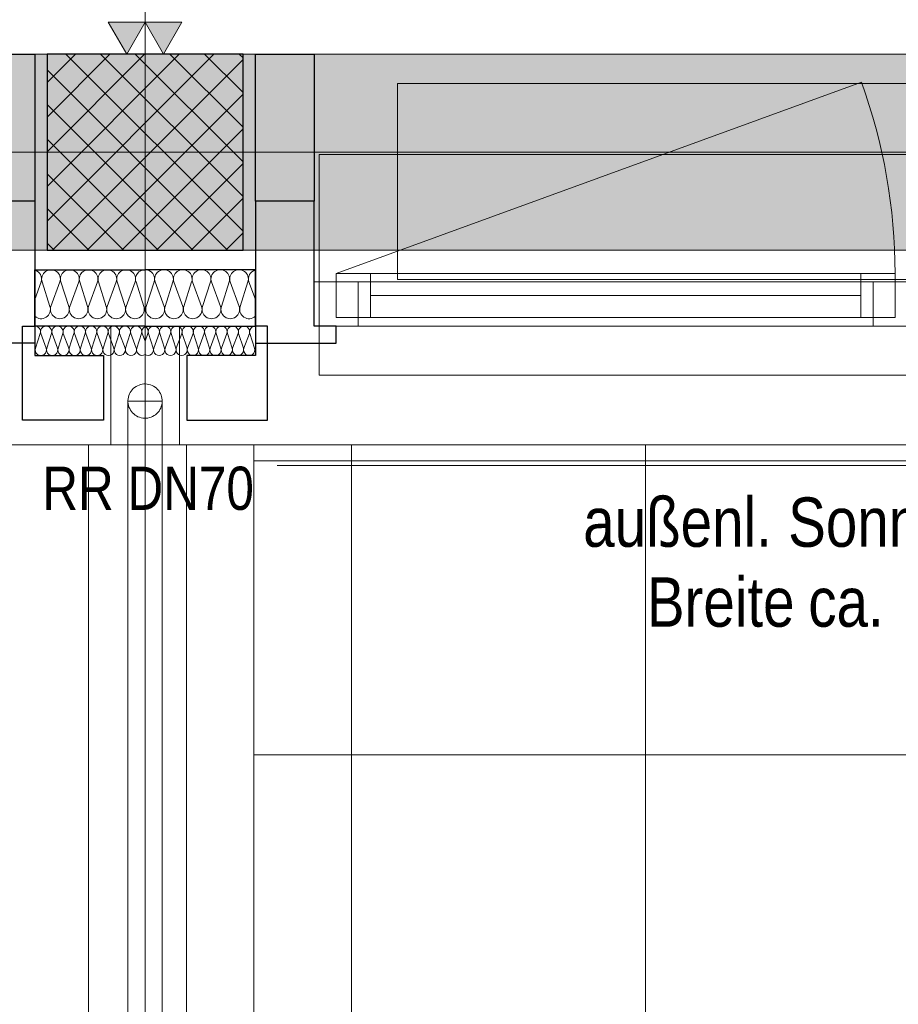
# Model space of a CAD drawing. Extents: x -620 to 300, y 62 to 1107.
# Tile 22 of 256: x -296 to -260, y 342 to 382. Entities that reach past the tile are written whole.
import ezdxf
from ezdxf.lldxf.tags import DXFTag

# ---------------------------------------------------------------- set-up
doc = ezdxf.new("R2010")
doc.units = 0
doc.layers.get('0').update_dxf_attribs({"lineweight": 35})
for name, color, linetype, lineweight, true_color in [('30 -33 Aussenwände- 3 Aussenstützen', 7, 'Continuous', 50, 0x0000dd), ('30 -33 Aussenwände- 7 Fassade_ Elemente', 7, 'Continuous', 9, 0x00aacc), ('30 -35 Decken- 1 Konstruktion-Träger- Stahlbeton', 7, 'grob-A06G9FRA8I', 13, 0x33aa00), ('40 -41 Abwasser_Wasser_Gas- 1 Abwasser + sanitäre Anlagen', 7, 'Continuous', 9, 0xff6633), ('70 -72 Beschriftung- 1 Beschriftung allgemein', 7, 'Continuous', 9, 0xff6633), ('70 -72 Beschriftung- 2 Beschriftung Bauteile', 7, 'Continuous', 9, 0x9999ff)]:
    doc.layers.add(name, color=color, linetype=linetype, lineweight=lineweight, true_color=true_color)
for name, color, linetype, lineweight in [('40 -41 Abwasser_Wasser_Gas- 2 Wasser-1', 7, 'Continuous', 15), ('60- 61 allgemeine Ausstattung- 4 Terrassen', 7, 'Continuous', 9), ('70 -71 Achsen- 1 Gebäudeachsen', 7, 'STRICHPUNKT2-A06G9FR98I', 18)]:
    doc.layers.add(name, color=color, linetype=linetype, lineweight=lineweight)
doc.layers.add('iwb_Schraffur_Unterzug', color=7, linetype='Continuous', lineweight=5, true_color=0xffffcc, plot=False)
doc.styles.get("Standard").update_dxf_attribs({"font": 'ARIALN.TTF'})
tags = doc.linetypes.add('grob-A06G9FRA8I', pattern=[14, 3, -8, 3]).pattern_tags.tags
tags[8:9] = [DXFTag(74, 4), DXFTag(75, 0), DXFTag(340, '0'), DXFTag(46, 0.0), DXFTag(50, 0.0), DXFTag(44, 0.0), DXFTag(45, 0.0)]
tags[6:7] = [DXFTag(74, 4), DXFTag(75, 0), DXFTag(340, '0'), DXFTag(46, 0.0), DXFTag(50, 0.0), DXFTag(44, 0.0), DXFTag(45, 0.0)]
tags[4:5] = [DXFTag(74, 4), DXFTag(75, 0), DXFTag(340, '0'), DXFTag(46, 0.0), DXFTag(50, 0.0), DXFTag(44, 0.0), DXFTag(45, 0.0)]
tags = doc.linetypes.add('STRICHPUNKT2-A06G9FR98I', pattern=[12.7, 6.35, -3.175, 0, -3.175]).pattern_tags.tags
tags[10:11] = [DXFTag(74, 4), DXFTag(75, 0), DXFTag(340, '0'), DXFTag(46, 0.0), DXFTag(50, 0.0), DXFTag(44, 0.0), DXFTag(45, 0.0)]
tags[8:9] = [DXFTag(74, 4), DXFTag(75, 0), DXFTag(340, '0'), DXFTag(46, 0.0), DXFTag(50, 0.0), DXFTag(44, 0.0), DXFTag(45, 0.0)]
tags[6:7] = [DXFTag(74, 4), DXFTag(75, 0), DXFTag(340, '0'), DXFTag(46, 0.0), DXFTag(50, 0.0), DXFTag(44, 0.0), DXFTag(45, 0.0)]
tags[4:5] = [DXFTag(74, 4), DXFTag(75, 0), DXFTag(340, '0'), DXFTag(46, 0.0), DXFTag(50, 0.0), DXFTag(44, 0.0), DXFTag(45, 0.0)]

# ---------------------------------------------------------------- blocks, each defined once
blk = doc.blocks.new('Referenz-A06G9FRB8I')
at = {"layer": '30 -33 Aussenwände- 3 Aussenstützen', "color": 0, "lineweight": 9}
for p, q in [((-294.575, 379.898), (-293.42, 381.053)), ((-294.575, 378.484), (-292.006, 381.053)), ((-294.575, 377.07), (-290.592, 381.053)), ((-294.575, 375.655), (-289.178, 381.053)), ((-294.575, 374.241), (-287.764, 381.053)), ((-293.804, 381.053), (-286.575, 373.824)), ((-292.39, 381.053), (-286.575, 375.239)), ((-290.976, 381.053), (-286.575, 376.653)), ((-289.561, 381.053), (-286.575, 378.067)), ((-288.147, 381.053), (-286.575, 379.481)), ((-286.733, 381.053), (-286.575, 380.896)), ((-294.349, 373.053), (-286.575, 380.827)), ((-294.575, 380.41), (-287.218, 373.053)), ((-292.935, 373.053), (-286.575, 379.413)), ((-294.575, 378.996), (-288.633, 373.053)), ((-291.521, 373.053), (-286.575, 377.999)), ((-290.575, 378.053), (-290.575, 376.053)), ((-294.575, 377.582), (-290.047, 373.053)), ((-291.575, 377.053), (-289.575, 377.053)), ((-290.107, 373.053), (-286.575, 376.584)), ((-294.575, 376.168), (-291.461, 373.053)), ((-288.693, 373.053), (-286.575, 375.17)), ((-294.575, 374.753), (-292.875, 373.053)), ((-287.278, 373.053), (-286.575, 373.756)), ((-294.575, 373.339), (-294.289, 373.053))]:
    blk.add_line(p, q, dxfattribs=at)
at = {"layer": '30 -33 Aussenwände- 3 Aussenstützen', "color": 0, "linetype": 'Continuous', "lineweight": -2, "ltscale": 0.25}
for p, q in [((-286.575, 381.053), (-294.575, 381.053)), ((-294.575, 381.053), (-294.575, 373.053)), ((-286.575, 373.053), (-286.575, 381.053)), ((-294.575, 373.053), (-286.575, 373.053))]:
    blk.add_line(p, q, dxfattribs=at)
at = {"layer": '30 -33 Aussenwände- 7 Fassade_ Elemente', "color": 0, "linetype": 'Continuous', "ltscale": 0.13}
for p, q in [((-295.075, 381.053), (-451.075, 381.053)), ((-295.075, 369.953), (-295.075, 381.053)), ((-286.075, 381.053), (-130.075, 381.053)), ((-286.075, 369.953), (-286.075, 381.053)), ((-290.575, 376.053), (-290.575, 378.053)), ((-291.575, 377.053), (-289.575, 377.053)), ((-282.775, 370.303), (-282.775, 372.103)), ((-282.775, 372.103), (-259.975, 372.103)), ((-259.975, 372.103), (-259.975, 370.303)), ((-294.813, 371.753), (-295.075, 371.043)), ((-294.775, 371.753), (-294.454, 370.753)), ((-294.416, 370.753), (-294.047, 371.753)), ((-294.009, 371.753), (-293.688, 370.753)), ((-293.65, 370.753), (-293.281, 371.753)), ((-293.243, 371.753), (-292.922, 370.753)), ((-292.884, 370.753), (-292.515, 371.753)), ((-292.477, 371.753), (-292.156, 370.753)), ((-292.118, 370.753), (-291.749, 371.753)), ((-291.711, 371.753), (-291.39, 370.753)), ((-291.352, 370.753), (-290.983, 371.753)), ((-290.945, 371.753), (-290.624, 370.753)), ((-290.206, 371.753), (-290.527, 370.753)), ((-289.799, 370.753), (-290.168, 371.753)), ((-289.44, 371.753), (-289.761, 370.753)), ((-289.033, 370.753), (-289.402, 371.753)), ((-288.674, 371.753), (-288.995, 370.753)), ((-288.267, 370.753), (-288.636, 371.753)), ((-287.908, 371.753), (-288.229, 370.753)), ((-287.501, 370.753), (-287.87, 371.753)), ((-287.142, 371.753), (-287.463, 370.753)), ((-286.734, 370.753), (-287.104, 371.753)), ((-286.376, 371.753), (-286.697, 370.753)), ((-286.338, 371.753), (-286.075, 371.043)), ((-283.675, 369.953), (-283.675, 371.753)), ((-283.675, 371.753), (-259.275, 371.753)), ((-259.975, 370.303), (-282.775, 370.303)), ((-291.975, 369.953), (-295.075, 369.953)), ((-293.015, 369.654), (-293.207, 369.054)), ((-292.77, 369.055), (-292.993, 369.654)), ((-292.555, 369.655), (-292.748, 369.055)), ((-292.311, 369.055), (-292.533, 369.655)), ((-292.096, 369.655), (-292.288, 369.055)), ((-291.851, 369.055), (-292.073, 369.655)), ((-291.975, 365.113), (-291.975, 369.953)), ((-291.636, 369.655), (-291.829, 369.055)), ((-291.391, 369.056), (-291.614, 369.655)), ((-291.177, 369.656), (-291.369, 369.056)), ((-290.932, 369.056), (-291.154, 369.656)), ((-290.717, 369.656), (-290.909, 369.056)), ((-290.694, 369.656), (-290.575, 369.334)), ((-290.456, 369.656), (-290.576, 369.334)), ((-290.434, 369.656), (-290.242, 369.056)), ((-290.219, 369.056), (-289.997, 369.656)), ((-289.974, 369.656), (-289.782, 369.056)), ((-289.759, 369.056), (-289.537, 369.655)), ((-289.515, 369.655), (-289.322, 369.055)), ((-289.3, 369.055), (-289.078, 369.655)), ((-289.175, 365.113), (-289.175, 369.953)), ((-289.175, 369.953), (-286.075, 369.953)), ((-289.055, 369.655), (-288.863, 369.055)), ((-288.84, 369.055), (-288.618, 369.655)), ((-288.595, 369.655), (-288.403, 369.055)), ((-288.381, 369.055), (-288.158, 369.654)), ((-288.136, 369.654), (-287.943, 369.054)), ((-259.275, 369.953), (-283.675, 369.953)), ((-294.854, 369.653), (-295.046, 369.053)), ((-294.609, 369.053), (-294.831, 369.653)), ((-294.394, 369.653), (-294.586, 369.053)), ((-294.149, 369.054), (-294.371, 369.653)), ((-293.934, 369.654), (-294.127, 369.054)), ((-293.69, 369.054), (-293.912, 369.654)), ((-293.475, 369.654), (-293.667, 369.054)), ((-293.23, 369.054), (-293.452, 369.654)), ((-287.921, 369.054), (-287.699, 369.654)), ((-287.676, 369.654), (-287.484, 369.054)), ((-287.461, 369.054), (-287.239, 369.654)), ((-287.217, 369.654), (-287.024, 369.054)), ((-287.002, 369.054), (-286.779, 369.653)), ((-286.757, 369.653), (-286.565, 369.053)), ((-286.542, 369.053), (-286.32, 369.653)), ((-286.297, 369.653), (-286.105, 369.053)), ((-454.175, 365.113), (-291.975, 365.113)), ((-126.975, 365.113), (-289.175, 365.113))]:
    blk.add_line(p, q, dxfattribs=at)
at = {"layer": '30 -33 Aussenwände- 7 Fassade_ Elemente', "color": 0, "linetype": 'Continuous', "lineweight": -2, "ltscale": 0.25}
for p, q in [((-297.475, 381.053), (-295.075, 381.053)), ((-295.075, 381.053), (-295.075, 375.053)), ((-286.075, 381.053), (-283.675, 381.053)), ((-286.075, 375.053), (-286.075, 381.053)), ((-283.675, 381.053), (-283.675, 375.053)), ((-295.075, 375.053), (-297.475, 375.053)), ((-295.075, 375.053), (-295.075, 369.253)), ((-283.675, 375.053), (-286.075, 375.053)), ((-286.075, 375.053), (-286.075, 369.253)), ((-283.675, 369.953), (-283.675, 375.053)), ((-295.075, 369.953), (-295.075, 372.253)), ((-295.075, 372.253), (-290.575, 372.253)), ((-286.075, 372.253), (-290.575, 372.253)), ((-286.075, 369.953), (-286.075, 372.253)), ((-295.575, 369.953), (-295.075, 369.953)), ((-295.575, 366.113), (-295.575, 369.953)), ((-290.575, 369.953), (-295.075, 369.953)), ((-295.075, 369.953), (-295.075, 368.753)), ((-290.575, 369.953), (-286.075, 369.953)), ((-286.075, 369.953), (-286.075, 368.753)), ((-285.575, 369.953), (-286.075, 369.953)), ((-285.575, 366.113), (-285.575, 369.953)), ((-282.775, 369.953), (-283.675, 369.953)), ((-282.775, 369.253), (-282.775, 369.953)), ((-295.075, 369.253), (-298.375, 369.253)), ((-286.075, 369.253), (-282.775, 369.253)), ((-295.075, 368.753), (-292.275, 368.753)), ((-292.275, 368.753), (-292.275, 366.113)), ((-286.075, 368.753), (-288.875, 368.753)), ((-288.875, 368.753), (-288.875, 366.113)), ((-292.275, 366.113), (-295.575, 366.113)), ((-288.875, 366.113), (-285.575, 366.113))]:
    blk.add_line(p, q, dxfattribs=at)
at = {"layer": '30 -33 Aussenwände- 7 Fassade_ Elemente', "color": 0, "linetype": 'grob-A06G9FRA8I', "ltscale": 0.13}
for p, q in [((-282.775, 372.103), (-261.35, 379.901)), ((-280.275, 379.853), (-238.275, 379.853)), ((-280.275, 371.853), (-280.275, 379.853)), ((-238.275, 371.853), (-280.275, 371.853))]:
    blk.add_line(p, q, dxfattribs=at)
at = {"layer": '30 -33 Aussenwände- 7 Fassade_ Elemente', "color": 0}
for p, q in [((-259.275, 376.953), (-283.475, 376.953)), ((-283.475, 376.953), (-283.475, 371.753)), ((-282.775, 372.103), (-281.375, 372.103)), ((-282.775, 370.303), (-282.775, 372.103)), ((-281.375, 372.103), (-261.375, 372.103)), ((-281.375, 370.303), (-281.375, 372.103)), ((-261.375, 372.103), (-261.375, 370.303)), ((-261.375, 372.103), (-259.975, 372.103)), ((-259.975, 372.103), (-259.975, 370.303)), ((-283.475, 371.753), (-283.475, 369.953)), ((-281.875, 371.753), (-283.475, 371.753)), ((-281.875, 369.953), (-281.875, 371.753)), ((-260.875, 371.753), (-259.275, 371.753)), ((-260.875, 369.953), (-260.875, 371.753)), ((-261.375, 371.203), (-281.375, 371.203)), ((-281.375, 370.303), (-282.775, 370.303)), ((-261.375, 370.303), (-281.375, 370.303)), ((-259.975, 370.303), (-261.375, 370.303)), ((-283.475, 369.953), (-281.875, 369.953)), ((-283.475, 367.953), (-283.475, 369.953)), ((-260.875, 369.953), (-281.875, 369.953)), ((-259.275, 369.953), (-260.875, 369.953)), ((-259.275, 367.953), (-283.475, 367.953))]:
    blk.add_line(p, q, dxfattribs=at)
at = {"layer": '30 -33 Aussenwände- 7 Fassade_ Elemente', "color": 0, "linetype": 'Continuous', "lineweight": 18, "ltscale": 0.18}
for p, q in [((-282.775, 370.303), (-282.775, 372.103)), ((-282.775, 372.103), (-281.375, 372.103)), ((-281.375, 372.103), (-281.375, 370.303)), ((-261.375, 370.303), (-261.375, 372.103)), ((-261.375, 372.103), (-259.975, 372.103)), ((-259.975, 372.103), (-259.975, 370.303)), ((-283.675, 369.953), (-283.675, 371.753)), ((-283.675, 371.753), (-281.875, 371.753)), ((-281.875, 371.753), (-281.875, 369.953)), ((-260.875, 369.953), (-260.875, 371.753)), ((-260.875, 371.753), (-259.275, 371.753)), ((-261.375, 371.203), (-281.375, 371.203)), ((-281.375, 370.303), (-282.775, 370.303)), ((-259.975, 370.303), (-261.375, 370.303)), ((-281.875, 369.953), (-283.675, 369.953)), ((-259.275, 369.953), (-260.875, 369.953))]:
    blk.add_line(p, q, dxfattribs=at)
at = {"layer": '30 -33 Aussenwände- 7 Fassade_ Elemente', "color": 0, "linetype": 'grob-A06G9FRA8I', "ltscale": 0.13}
blk.add_ellipse((-282.775, 372.103), major_axis=(22.8, 0), ratio=1, start_param=0, end_param=0.349066, dxfattribs=at)
at = {"layer": '30 -33 Aussenwände- 7 Fassade_ Elemente', "color": 0, "linetype": 'Continuous', "ltscale": 0.13}
for centre, major_axis, end_param in [((-295.177, 371.87), (0.364, -0.117), 1.613483), ((-294.411, 371.87), (-0.225, 0.31), 1.254884), ((-294.411, 371.87), (0.225, 0.31), 1.254884), ((-294.411, 371.87), (0.364, -0.117), 1.254884), ((-293.645, 371.87), (0.364, -0.117), 3.764652), ((-293.645, 371.87), (-0.225, 0.31), 1.254884), ((-293.645, 371.87), (0.225, 0.31), 1.254884), ((-293.645, 371.87), (0.364, -0.117), 1.254884), ((-292.879, 371.87), (0.364, -0.117), 3.764652), ((-292.879, 371.87), (-0.225, 0.31), 1.254884), ((-292.879, 371.87), (0.225, 0.31), 1.254884), ((-292.879, 371.87), (0.364, -0.117), 1.254884), ((-292.113, 371.87), (0.364, -0.117), 3.764652), ((-291.347, 371.87), (0.364, -0.117), 3.764652), ((-290.581, 371.87), (0.005, 0.383), 1.896254), ((-290.57, 371.87), (0.364, -0.117), 1.896254), ((-289.804, 371.87), (0.364, -0.117), 3.764652), ((-289.038, 371.87), (0.364, -0.117), 3.764652), ((-288.272, 371.87), (0.364, -0.117), 3.764652), ((-288.272, 371.87), (-0.225, 0.31), 1.254884), ((-288.272, 371.87), (0.225, 0.31), 1.254884), ((-288.272, 371.87), (0.364, -0.117), 1.254884), ((-287.506, 371.87), (0.364, -0.117), 3.764652), ((-287.506, 371.87), (-0.225, 0.31), 1.254884), ((-287.506, 371.87), (0.225, 0.31), 1.254884), ((-287.506, 371.87), (0.364, -0.117), 1.254884), ((-286.74, 371.87), (-0.225, 0.31), 1.254884), ((-286.74, 371.87), (0.225, 0.31), 1.254884), ((-286.74, 371.87), (0.364, -0.117), 1.254884), ((-285.974, 371.87), (-0.102, 0.369), 1.613483), ((-294.818, 370.636), (-0.257, -0.283), 2.619647), ((-294.052, 370.636), (-0.364, 0.117), 1.255075), ((-294.052, 370.636), (-0.364, 0.117), 3.765224), ((-294.052, 370.636), (0.225, -0.31), 1.255075), ((-293.286, 370.636), (-0.364, 0.117), 1.255075), ((-293.286, 370.636), (-0.364, 0.117), 3.765224), ((-293.286, 370.636), (0.225, -0.31), 1.255075), ((-292.52, 370.636), (-0.364, 0.117), 3.765224), ((-291.754, 370.636), (-0.364, 0.117), 3.765224), ((-290.988, 370.636), (-0.364, 0.117), 3.765224), ((-290.163, 370.636), (-0.364, 0.117), 3.765224), ((-289.397, 370.636), (-0.364, 0.117), 3.765224), ((-288.631, 370.636), (-0.364, 0.117), 3.765224), ((-287.865, 370.636), (-0.364, 0.117), 3.765224), ((-287.865, 370.636), (-0.364, 0.117), 1.255075), ((-287.865, 370.636), (0.225, -0.31), 1.255075), ((-287.099, 370.636), (-0.364, 0.117), 3.765224), ((-287.099, 370.636), (-0.364, 0.117), 1.255075), ((-287.099, 370.636), (0.225, -0.31), 1.255075), ((-286.333, 370.636), (-0.364, 0.117), 2.619647), ((-294.052, 370.636), (-0.225, -0.31), 1.255075), ((-293.286, 370.636), (-0.225, -0.31), 1.255075), ((-287.865, 370.636), (-0.225, -0.31), 1.255075), ((-287.099, 370.636), (-0.225, -0.31), 1.255075), ((-295.072, 369.723), (0.219, -0.07), 1.896254), ((-294.613, 369.724), (0.219, -0.07), 3.764652), ((-294.153, 369.724), (0.219, -0.07), 3.764652), ((-293.693, 369.724), (0.219, -0.07), 3.764652), ((-293.234, 369.725), (0.219, -0.07), 3.764652), ((-292.774, 369.725), (0.219, -0.07), 3.764652), ((-292.314, 369.725), (0.219, -0.07), 3.764652), ((-291.855, 369.726), (0.219, -0.07), 3.764652), ((-291.855, 369.726), (-0.135, 0.186), 1.254884), ((-291.855, 369.726), (0.135, 0.186), 1.254884), ((-291.855, 369.726), (0.219, -0.07), 1.254884), ((-291.395, 369.726), (0.219, -0.07), 3.764652), ((-291.395, 369.726), (-0.135, 0.186), 1.254884), ((-291.395, 369.726), (0.135, 0.186), 1.254884), ((-291.395, 369.726), (0.219, -0.07), 1.254884), ((-290.936, 369.726), (-0.135, 0.186), 1.254884), ((-290.936, 369.726), (0.135, 0.186), 1.254884), ((-290.936, 369.726), (0.219, -0.07), 1.254884), ((-290.476, 369.727), (-0.1, 0.207), 1.434048), ((-290.675, 369.727), (0.219, -0.071), 1.434048), ((-290.215, 369.726), (-0.135, 0.186), 1.254884), ((-290.215, 369.726), (0.135, 0.186), 1.254884), ((-290.215, 369.726), (0.219, -0.071), 1.254884), ((-289.756, 369.726), (0.219, -0.071), 3.764652), ((-289.756, 369.726), (-0.135, 0.186), 1.254884), ((-289.756, 369.726), (0.135, 0.186), 1.254884), ((-289.756, 369.726), (0.219, -0.071), 1.254884), ((-289.296, 369.726), (0.219, -0.071), 3.764652), ((-289.296, 369.726), (-0.135, 0.186), 1.254884), ((-289.296, 369.726), (0.135, 0.186), 1.254884), ((-289.296, 369.726), (0.219, -0.071), 1.254884), ((-288.836, 369.725), (0.219, -0.071), 3.764652), ((-288.377, 369.725), (0.219, -0.071), 3.764652), ((-287.917, 369.725), (0.219, -0.071), 3.764652), ((-287.458, 369.724), (0.219, -0.071), 3.764652), ((-286.998, 369.724), (0.219, -0.071), 3.764652), ((-286.538, 369.724), (0.219, -0.071), 3.764652), ((-286.079, 369.723), (0.003, 0.23), 1.896254), ((-294.827, 368.983), (-0.219, 0.07), 3.765224), ((-294.368, 368.983), (-0.219, 0.07), 3.765224), ((-293.908, 368.983), (-0.219, 0.07), 3.765224), ((-293.448, 368.984), (-0.219, 0.07), 3.765224), ((-292.989, 368.984), (-0.219, 0.07), 3.765224), ((-292.529, 368.984), (-0.219, 0.07), 3.765224), ((-292.07, 368.985), (-0.219, 0.07), 3.765224), ((-291.61, 368.985), (-0.219, 0.07), 3.765224), ((-291.61, 368.985), (-0.219, 0.07), 1.255075), ((-291.61, 368.985), (0.135, -0.186), 1.255075), ((-291.15, 368.985), (-0.219, 0.07), 3.765224), ((-291.15, 368.985), (-0.219, 0.07), 1.255075), ((-291.15, 368.985), (0.135, -0.186), 1.255075), ((-290.691, 368.986), (-0.219, 0.07), 2.411197), ((-290.46, 368.986), (-0.116, -0.198), 2.411197), ((-290.001, 368.985), (-0.219, 0.071), 3.765224), ((-290.001, 368.985), (-0.219, 0.071), 1.255075), ((-290.001, 368.985), (0.135, -0.186), 1.255075), ((-289.541, 368.985), (-0.219, 0.071), 1.255075), ((-289.541, 368.985), (-0.219, 0.071), 3.765224), ((-289.541, 368.985), (0.135, -0.186), 1.255075), ((-289.081, 368.985), (-0.219, 0.071), 3.765224), ((-288.622, 368.984), (-0.219, 0.071), 3.765224), ((-288.162, 368.984), (-0.219, 0.071), 3.765224), ((-287.702, 368.984), (-0.219, 0.071), 3.765224), ((-287.243, 368.983), (-0.219, 0.071), 3.765224), ((-286.783, 368.983), (-0.219, 0.071), 3.765224), ((-286.324, 368.983), (-0.219, 0.071), 3.765224), ((-291.61, 368.985), (-0.135, -0.186), 1.255075), ((-291.15, 368.985), (-0.135, -0.186), 1.255075), ((-290.001, 368.985), (-0.135, -0.186), 1.255075), ((-289.541, 368.985), (-0.135, -0.186), 1.255075)]:
    blk.add_ellipse(centre, major_axis=major_axis, ratio=1, start_param=0, end_param=end_param, dxfattribs=at)
at = {"layer": '30 -35 Decken- 1 Konstruktion-Träger- Stahlbeton', "color": 0}
for p, q in [((-451.575, 381.053), (35.425, 381.053)), ((-451.575, 373.053), (35.425, 373.053))]:
    blk.add_line(p, q, dxfattribs=at)
at = {"layer": '40 -41 Abwasser_Wasser_Gas- 1 Abwasser + sanitäre Anlagen', "color": 0, "linetype": 'grob-A06G9FRA8I', "ltscale": 0.13}
for p, q in [((-291.275, 203.642), (-291.275, 366.893)), ((-291.275, 366.893), (-289.875, 366.893)), ((-289.875, 366.893), (-289.875, 203.642))]:
    blk.add_line(p, q, dxfattribs=at)
at = {"layer": '40 -41 Abwasser_Wasser_Gas- 2 Wasser-1', "color": 0, "linetype": 'Continuous', "ltscale": 0.15}
for p, q in [((-291.182, 367.243), (-291.144, 367.301)), ((-291.182, 367.243), (-291.144, 367.301)), ((-291.144, 367.301), (-291.102, 367.355)), ((-291.144, 367.301), (-291.102, 367.355)), ((-291.102, 367.355), (-291.054, 367.404)), ((-291.102, 367.355), (-291.054, 367.404)), ((-291.054, 367.404), (-291.002, 367.448)), ((-291.054, 367.404), (-291.002, 367.448)), ((-291.002, 367.448), (-290.945, 367.488)), ((-291.002, 367.448), (-290.945, 367.488)), ((-290.945, 367.488), (-290.885, 367.521)), ((-290.945, 367.488), (-290.885, 367.521)), ((-290.885, 367.521), (-290.822, 367.548)), ((-290.885, 367.521), (-290.822, 367.548)), ((-290.822, 367.548), (-290.757, 367.569)), ((-290.822, 367.548), (-290.757, 367.569)), ((-290.757, 367.569), (-290.689, 367.584)), ((-290.757, 367.569), (-290.689, 367.584)), ((-290.689, 367.584), (-290.621, 367.592)), ((-290.689, 367.584), (-290.621, 367.592)), ((-290.621, 367.592), (-290.553, 367.593)), ((-290.621, 367.592), (-290.553, 367.593)), ((-290.553, 367.593), (-290.484, 367.587)), ((-290.553, 367.593), (-290.484, 367.587)), ((-290.484, 367.587), (-290.416, 367.575)), ((-290.484, 367.587), (-290.416, 367.575)), ((-290.416, 367.575), (-290.35, 367.556)), ((-290.416, 367.575), (-290.35, 367.556)), ((-290.35, 367.556), (-290.287, 367.531)), ((-290.35, 367.556), (-290.287, 367.531)), ((-290.287, 367.531), (-290.225, 367.499)), ((-290.287, 367.531), (-290.225, 367.499)), ((-290.225, 367.499), (-290.168, 367.462)), ((-290.225, 367.499), (-290.168, 367.462)), ((-290.168, 367.462), (-290.114, 367.419)), ((-290.168, 367.462), (-290.114, 367.419)), ((-290.114, 367.419), (-290.065, 367.372)), ((-290.114, 367.419), (-290.065, 367.372)), ((-290.065, 367.372), (-290.02, 367.319)), ((-290.065, 367.372), (-290.02, 367.319)), ((-290.02, 367.319), (-289.981, 367.263)), ((-290.02, 367.319), (-289.981, 367.263)), ((-289.981, 367.263), (-289.948, 367.203)), ((-289.981, 367.263), (-289.948, 367.203)), ((-291.275, 366.916), (-291.269, 366.984)), ((-291.275, 366.916), (-291.269, 366.984)), ((-291.274, 366.847), (-291.275, 366.916)), ((-291.274, 366.847), (-291.275, 366.916)), ((-291.266, 366.779), (-291.274, 366.847)), ((-291.266, 366.779), (-291.274, 366.847)), ((-291.269, 366.984), (-291.257, 367.052)), ((-291.269, 366.984), (-291.257, 367.052)), ((-291.257, 367.052), (-291.238, 367.118)), ((-291.257, 367.052), (-291.238, 367.118)), ((-291.238, 367.118), (-291.213, 367.182)), ((-291.238, 367.118), (-291.213, 367.182)), ((-291.213, 367.182), (-291.182, 367.243)), ((-291.213, 367.182), (-291.182, 367.243)), ((-289.948, 367.203), (-289.92, 367.14)), ((-289.948, 367.203), (-289.92, 367.14)), ((-289.92, 367.14), (-289.899, 367.074)), ((-289.92, 367.14), (-289.899, 367.074)), ((-289.899, 367.074), (-289.885, 367.007)), ((-289.899, 367.074), (-289.885, 367.007)), ((-289.885, 367.007), (-289.877, 366.939)), ((-289.885, 367.007), (-289.877, 366.939)), ((-289.876, 366.87), (-289.881, 366.802)), ((-289.876, 366.87), (-289.881, 366.802)), ((-289.877, 366.939), (-289.876, 366.87)), ((-289.877, 366.939), (-289.876, 366.87)), ((-291.252, 366.712), (-291.266, 366.779)), ((-291.252, 366.712), (-291.266, 366.779)), ((-291.231, 366.647), (-291.252, 366.712)), ((-291.231, 366.647), (-291.252, 366.712)), ((-291.203, 366.584), (-291.231, 366.647)), ((-291.203, 366.584), (-291.231, 366.647)), ((-291.17, 366.523), (-291.203, 366.584)), ((-291.17, 366.523), (-291.203, 366.584)), ((-291.131, 366.467), (-291.17, 366.523)), ((-291.131, 366.467), (-291.17, 366.523)), ((-291.086, 366.415), (-291.131, 366.467)), ((-291.086, 366.415), (-291.131, 366.467)), ((-290.006, 366.485), (-290.049, 366.432)), ((-290.006, 366.485), (-290.049, 366.432)), ((-289.969, 366.543), (-290.006, 366.485)), ((-289.969, 366.543), (-290.006, 366.485)), ((-289.938, 366.604), (-289.969, 366.543)), ((-289.938, 366.604), (-289.969, 366.543)), ((-289.913, 366.668), (-289.938, 366.604)), ((-289.913, 366.668), (-289.938, 366.604)), ((-289.894, 366.734), (-289.913, 366.668)), ((-289.894, 366.734), (-289.913, 366.668)), ((-289.881, 366.802), (-289.894, 366.734)), ((-289.881, 366.802), (-289.894, 366.734)), ((-291.037, 366.367), (-291.086, 366.415)), ((-291.037, 366.367), (-291.086, 366.415)), ((-290.983, 366.324), (-291.037, 366.367)), ((-290.983, 366.324), (-291.037, 366.367)), ((-290.925, 366.287), (-290.983, 366.324)), ((-290.925, 366.287), (-290.983, 366.324)), ((-290.864, 366.256), (-290.925, 366.287)), ((-290.864, 366.256), (-290.925, 366.287)), ((-290.8, 366.23), (-290.864, 366.256)), ((-290.8, 366.23), (-290.864, 366.256)), ((-290.734, 366.211), (-290.8, 366.23)), ((-290.734, 366.211), (-290.8, 366.23)), ((-290.667, 366.199), (-290.734, 366.211)), ((-290.667, 366.199), (-290.734, 366.211)), ((-290.598, 366.193), (-290.667, 366.199)), ((-290.598, 366.193), (-290.667, 366.199)), ((-290.53, 366.195), (-290.598, 366.193)), ((-290.53, 366.195), (-290.598, 366.193)), ((-290.461, 366.202), (-290.53, 366.195)), ((-290.461, 366.202), (-290.53, 366.195)), ((-290.394, 366.217), (-290.461, 366.202)), ((-290.394, 366.217), (-290.461, 366.202)), ((-290.329, 366.238), (-290.394, 366.217)), ((-290.329, 366.238), (-290.394, 366.217)), ((-290.266, 366.265), (-290.329, 366.238)), ((-290.266, 366.265), (-290.329, 366.238)), ((-290.206, 366.299), (-290.266, 366.265)), ((-290.206, 366.299), (-290.266, 366.265)), ((-290.149, 366.338), (-290.206, 366.299)), ((-290.149, 366.338), (-290.206, 366.299)), ((-290.097, 366.382), (-290.149, 366.338)), ((-290.097, 366.382), (-290.149, 366.338)), ((-290.049, 366.432), (-290.097, 366.382)), ((-290.049, 366.432), (-290.097, 366.382))]:
    blk.add_line(p, q, dxfattribs=at)
at = {"layer": '60- 61 allgemeine Ausstattung- 4 Terrassen', "color": 0}
for p, q in [((-286.141, 365.113), (-443.635, 365.113)), ((-292.888, 256.453), (-292.888, 365.113)), ((-288.888, 256.453), (-288.888, 365.113)), ((27.485, 365.113), (-286.141, 365.113)), ((-286.141, 365.113), (-286.141, 256.453)), ((-286.141, 256.453), (-286.141, 365.113)), ((-282.155, 206.653), (-282.155, 365.113)), ((-270.155, 206.653), (-270.155, 365.113)), ((-286.141, 364.453), (27.485, 364.453)), ((-286.141, 352.453), (27.485, 352.453))]:
    blk.add_line(p, q, dxfattribs=at)
at = {"layer": '70 -71 Achsen- 1 Gebäudeachsen', "color": 0, "linetype": 'STRICHPUNKT2-A06G9FR98I', "ltscale": 0.18}
for p, q in [((-290.575, 1076.993), (-290.575, 77.553)), ((-538.628, 377.053), (75.968, 377.053))]:
    blk.add_line(p, q, dxfattribs=at)
at = {"layer": '70 -72 Beschriftung- 1 Beschriftung allgemein', "color": 0, "linetype": 'Continuous', "ltscale": 0.13}
blk.add_line((-285.19, 364.261), (-238.19, 364.261), dxfattribs=at)
at = {"layer": '70 -72 Beschriftung- 2 Beschriftung Bauteile', "color": 0}
for p, q in [((-291.325, 381.053), (-292.075, 382.352)), ((-292.075, 382.352), (-290.575, 382.352)), ((-290.575, 382.352), (-291.325, 381.053)), ((-289.825, 381.053), (-290.575, 382.352)), ((-290.575, 382.352), (-289.075, 382.352)), ((-289.075, 382.352), (-289.825, 381.053))]:
    blk.add_line(p, q, dxfattribs=at)
at = {"layer": '70 -72 Beschriftung- 2 Beschriftung Bauteile', "color": 0, "lineweight": 0}
for points in [[(-291.325, 381.053), (-292.075, 382.352), (-291.325, 382.352)], [(-291.325, 381.053), (-291.325, 382.352), (-290.575, 382.352)], [(-289.825, 381.053), (-290.575, 382.352), (-289.825, 382.352)], [(-289.825, 381.053), (-289.825, 382.352), (-289.075, 382.352)]]:
    blk.add_solid(points, dxfattribs=at)
at = {"layer": '70 -72 Beschriftung- 1 Beschriftung allgemein', "color": 0, "linetype": 'Continuous', "ltscale": 0.13, "attachment_point": 1}
for s, insert, char_height in [('{\\fArial Narrow;RR DN70}', (-294.767, 364.216), 1.76205), ('{\\fArial Narrow;RR DN70}', (-294.767, 364.216), 1.76205), ('{\\fArial Narrow;außenl.}', (-272.699, 362.961), 2.01377), ('{\\fArial Narrow;Sonnenschutz}', (-264.338, 362.961), 2.01377), ('{\\fArial Narrow;Breite}', (-270.102, 359.699), 2.01377), ('{\\fArial Narrow;ca.}', (-263.516, 359.699), 2.01377)]:
    blk.add_mtext(s, dxfattribs=dict(at, insert=insert, char_height=char_height))
blk = doc.blocks.new('Referenz-A06G9FRD8I')
at = {"layer": 'iwb_Schraffur_Unterzug', "linetype": 'Continuous', "ltscale": 0.13}
for points in [[(-451.575, 381.053), (75.968, 381.053), (75.968, 376.755)], [(-451.575, 381.053), (75.968, 376.755), (75.968, 373.053)], [(-451.575, 381.053), (75.968, 373.053), (-451.575, 373.053)]]:
    blk.add_solid(points, dxfattribs=at)

msp = doc.modelspace()

# ---------------------------------------------------------------- block references
at = {"color": 8, "lineweight": 25, "ltscale": 0.25, "true_color": 0x808080}
for name in ['Referenz-A06G9FRB8I', 'Referenz-A06G9FRD8I']:
    msp.add_blockref(name, (0, 0), dxfattribs=at)

doc.saveas('drawing.dxf')
